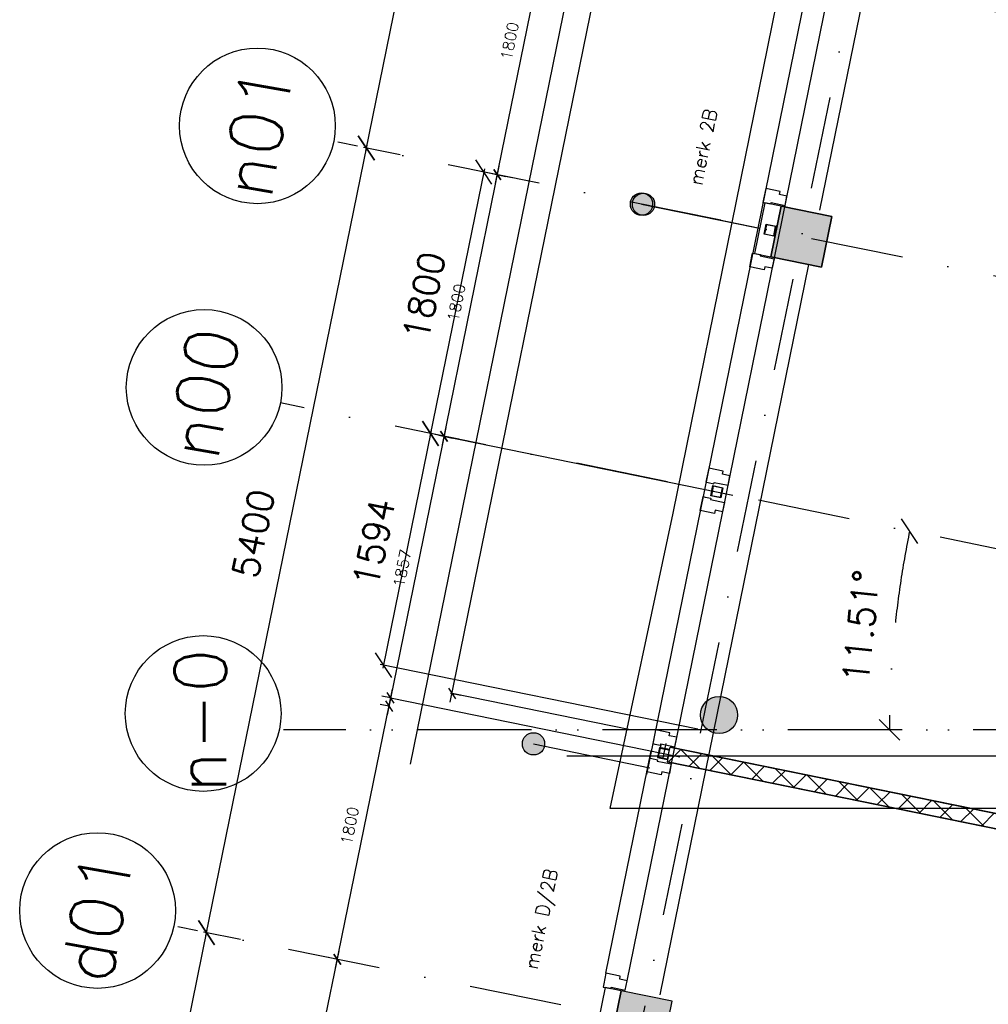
# Model space of a CAD drawing. Extents: x -171140 to 151546, y -8083 to 162438.
# Tile 4 of 96: x 5471 to 12002, y 8209 to 14849. Entities that reach past the tile are written whole.
import ezdxf

# ---------------------------------------------------------------- set-up
doc = ezdxf.new("R2010")
doc.units = 0
doc.header["$LTSCALE"] = 50
doc.header["$MEASUREMENT"] = 0
doc.header["$PDMODE"] = 3
doc.header["$PDSIZE"] = 0.001
for name, pattern in [('DASHDOT', [25, 12.5, -6.25, 0, -6.25]), ('HIDDEN2', [0.1875, 0.125, -0.0625]), ('STRAM_0WT$0$DASHDOT', [25, 12.5, -6.25, 0, -6.25])]:
    doc.linetypes.add(name, pattern=pattern)
doc.layers.get('0').update_dxf_attribs({"linetype": 'CONTINUOUS'})
doc.layers.get('DEFPOINTS').update_dxf_attribs({"linetype": 'CONTINUOUS'})
for name, color, linetype in [('0POLYBUITENOM', 7, 'CONTINUOUS'), ('A--A22--_F123-', 9, 'CONTINUOUS'), ('A--A28--_F-2--', 7, 'CONTINUOUS'), ('A--A28--_F12--', 7, 'CONTINUOUS'), ('A--L$7A-_STRAMIEN', 1, 'DASHDOT'), ('A--L21--', 3, 'CONTINUOUS'), ('A--L21A3_BUITENWAND', 3, 'CONTINUOUS'), ('A--L22--', 7, 'CONTINUOUS'), ('A--L22--_F-2--', 7, 'CONTINUOUS'), ('A--L24AC1_TRAPPEN', 1, 'HIDDEN2'), ('A--L28--', 7, 'CONTINUOUS'), ('A--L28--_F-2--', 7, 'CONTINUOUS'), ('A--L28--_F12--', 7, 'CONTINUOUS'), ('A--L31--', 2, 'CONTINUOUS'), ('A--L31--_F123-', 7, 'CONTINUOUS'), ('A--M$1A-_F123-', 1, 'CONTINUOUS'), ('KOLOM350X350', 1, 'CONTINUOUS'), ('STRAM_0WT$0$A--L$7A-_STRAM', 1, 'STRAM_0WT$0$DASHDOT'), ('STRAM_0WT$0$A--L$7A1-_STRA', 1, 'CONTINUOUS'), ('STRAM_0WT$0$A--L$7A3-_STRA', 3, 'CONTINUOUS'), ('STRAM_0WT$0$A--M$1A-_F123-', 1, 'CONTINUOUS'), ('TEKSTKOZIJNMERK', 2, 'CONTINUOUS'), ('X--LR---_CP', 7, 'CONTINUOUS')]:
    doc.layers.add(name, color=color, linetype=linetype)
doc.styles.add('ALFA-0_25', font='ROMANS')
doc.styles.add('B-01', font='SIMPLEX.SHX', dxfattribs={"width": 0.8, "height": 4.5})
doc.styles.add('HIEMSTRA', font='romans.shx')
doc.styles.add('STRAM_0WT$0$HIEMSTRA', font='romans.shx')
doc.dimstyles.new('1OP2', dxfattribs={"dimscale": 30, "dimtxt": 2.5, "dimasz": 2, "dimexe": 2, "dimexo": 0, "dimgap": 2, "dimtad": 1, "dimdec": 0, "dimzin": 0, "dimtxsty": 'HIEMSTRA', "dimblk1": 'OBLIQUE', "dimblk2": 'OBLIQUE', "dimsah": 1, "dimcen": -3, "dimdle": 2, "dimclrd": 2, "dimclre": 2, "dimclrt": 3, "dimazin": 3, "dimtfac": 1, "dimtdec": 0, "dimtofl": 0, "dimtmove": 0, "dimatfit": 3, "dimtvp": 0.833333, "dimtolj": 1, "dimtzin": 0})
doc.dimstyles.new('STANDARD$0', dxfattribs={"dimscale": 50, "dimtxt": 2.5, "dimasz": 2, "dimexe": 2, "dimexo": 0, "dimgap": 2, "dimtad": 1, "dimdec": 0, "dimzin": 0, "dimtxsty": 'ALFA-0_25', "dimblk1": 'OBLIQUE', "dimblk2": 'OBLIQUE', "dimsah": 1, "dimcen": -3, "dimdle": 2, "dimclrd": 1, "dimclre": 1, "dimclrt": 2, "dimazin": 3, "dimtfac": 0.666667, "dimtofl": 0, "dimtmove": 0, "dimatfit": 3, "dimtvp": 0.833333, "dimtolj": 1, "dimtzin": 0})
doc.dimstyles.new('STRAM_0WT$0$STANDARD', dxfattribs={"dimscale": 70, "dimtxt": 2.5, "dimasz": 2, "dimexe": 0.3, "dimexo": 0.3, "dimgap": 2, "dimtad": 1, "dimdec": 0, "dimzin": 0, "dimtxsty": 'STRAM_0WT$0$HIEMSTRA', "dimblk1": 'STRAM_0WT$0$_OBLIQUE', "dimblk2": 'STRAM_0WT$0$_OBLIQUE', "dimsah": 1, "dimcen": -0.09, "dimdle": 0.3, "dimclrd": 1, "dimclre": 1, "dimclrt": 4, "dimazin": 3, "dimtfac": 1, "dimtdec": 4, "dimtix": 1, "dimtofl": 0, "dimtmove": 0, "dimatfit": 3, "dimtvp": 625, "dimtolj": 1, "dimtzin": 0})

# ---------------------------------------------------------------- blocks, each defined once
blk = doc.blocks.new('STRAM_0WT$0$_OBLIQUE')
at = {"color": 0, "linetype": 'BYBLOCK'}
blk.add_line((-0.5, -0.5), (0.5, 0.5), dxfattribs=at)
blk = doc.blocks.new('*D1354')
at = {"layer": 'DEFPOINTS', "color": 0, "linetype": 'CONTINUOUS'}
for p in [(-66730.2, -12972.5), (-66481, -13023.3), (-67558.8, -18314.6)]:
    blk.add_point(p, dxfattribs=at)
at = {"layer": 'STRAM_0WT$0$A--M$1A-_F123-', "color": 1, "linetype": 'CONTINUOUS'}
for p, q in [((-67812.3, -18284.4), (-66726, -12951.9)), ((-66501.5, -13019.1), (-66750.8, -12968.3)), ((-67579.4, -18310.4), (-67828.6, -18259.7))]:
    blk.add_line(p, q, dxfattribs=at)
at = {"layer": 'STRAM_0WT$0$A--M$1A-_F123-', "color": 1, "linetype": 'CONTINUOUS', "xscale": 140, "yscale": 140, "zscale": 140}
for p, rotation in [((-66730.2, -12972.5), 78.48629033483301), ((-67808.1, -18263.9), 258.486290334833)]:
    blk.add_blockref('STRAM_0WT$0$_OBLIQUE', p, dxfattribs=dict(at, rotation=rotation))
at = {"layer": 'STRAM_0WT$0$A--M$1A-_F123-', "color": 4, "linetype": 'CONTINUOUS', "insert": (-67492.1, -15572.8), "char_height": 175, "attachment_point": 5, "rotation": 78.48629, "style": 'STRAM_0WT$0$HIEMSTRA'}
blk.add_mtext('\\A1;5400', dxfattribs=at)
blk = doc.blocks.new('*D1398')
at = {"layer": 'DEFPOINTS', "color": 0}
for p in [(-67484.8, -20166.7), (-64220.7, -21290.2), (-67911.7, -22186.9), (-51840.8, -22186.9), (-48628.6, -24007.7)]:
    blk.add_point(p, dxfattribs=at)
at = {"layer": 'STRAM_0WT$0$A--L$7A-_STRAM', "color": 1}
blk.add_arc((-57567, -22186.9), 6713.8, 168.48629, 180, dxfattribs=at)
at = {"layer": 'STRAM_0WT$0$A--L$7A-_STRAM', "color": 1, "xscale": 140, "yscale": 140, "zscale": 140}
for p, rotation in [((-64145.7, -20846.9), 78.48629033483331), ((-64280.8, -22186.9), 269.9999999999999)]:
    blk.add_blockref('STRAM_0WT$0$_OBLIQUE', p, dxfattribs=dict(at, rotation=rotation))
at = {"layer": 'STRAM_0WT$0$A--L$7A-_STRAM', "color": 4, "insert": (-64473.3, -21490.7), "char_height": 175, "attachment_point": 5, "rotation": 84.24315, "style": 'STRAM_0WT$0$HIEMSTRA'}
blk.add_mtext('\\A1;11.51°', dxfattribs=at)
blk = doc.blocks.new('*D1399')
at = {"layer": 'DEFPOINTS', "color": 0, "linetype": 'CONTINUOUS'}
for p in [(-66805.8, -18468), (-67375.7, -20188.9), (-67165.1, -20231.8)]:
    blk.add_point(p, dxfattribs=at)
at = {"layer": 'STRAM_0WT$0$A--M$1A-_F123-', "color": 1, "linetype": 'CONTINUOUS'}
for p, q in [((-67012.2, -18404.6), (-67379.9, -20209.5)), ((-66826.4, -18463.8), (-67037, -18420.9)), ((-67185.7, -20227.6), (-67396.2, -20184.7))]:
    blk.add_line(p, q, dxfattribs=at)
at = {"layer": 'STRAM_0WT$0$A--M$1A-_F123-', "color": 1, "linetype": 'CONTINUOUS', "xscale": 140, "yscale": 140, "zscale": 140}
for p, rotation in [((-67016.4, -18425.1), 78.48629033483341), ((-67375.7, -20188.9), 258.4862903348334)]:
    blk.add_blockref('STRAM_0WT$0$_OBLIQUE', p, dxfattribs=dict(at, rotation=rotation))
at = {"layer": 'STRAM_0WT$0$A--M$1A-_F123-', "color": 4, "linetype": 'CONTINUOUS', "insert": (-67418.9, -19261.6), "char_height": 175, "attachment_point": 5, "rotation": 78.48629, "style": 'STRAM_0WT$0$HIEMSTRA'}
blk.add_mtext('\\A1;1800', dxfattribs=at)
blk = doc.blocks.new('*D1483')
at = {"layer": 'DEFPOINTS', "color": 0, "linetype": 'CONTINUOUS'}
for p in [(-67808.1, -18263.9), (-67558.8, -18314.6), (-68636.7, -23606)]:
    blk.add_point(p, dxfattribs=at)
at = {"layer": 'STRAM_0WT$0$A--M$1A-_F123-', "color": 1, "linetype": 'CONTINUOUS'}
for p, q in [((-68890.1, -23575.8), (-67803.9, -18243.3)), ((-67579.4, -18310.4), (-67828.6, -18259.7)), ((-68657.2, -23601.8), (-68906.5, -23551))]:
    blk.add_line(p, q, dxfattribs=at)
at = {"layer": 'STRAM_0WT$0$A--M$1A-_F123-', "color": 1, "linetype": 'CONTINUOUS', "xscale": 140, "yscale": 140, "zscale": 140}
for p, rotation in [((-67808.1, -18263.9), 78.48629033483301), ((-68885.9, -23555.2), 258.486290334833)]:
    blk.add_blockref('STRAM_0WT$0$_OBLIQUE', p, dxfattribs=dict(at, rotation=rotation))
at = {"layer": 'STRAM_0WT$0$A--M$1A-_F123-', "color": 4, "linetype": 'CONTINUOUS', "insert": (-68569.9, -20864.1), "char_height": 175, "attachment_point": 5, "rotation": 78.48629, "style": 'STRAM_0WT$0$HIEMSTRA'}
blk.add_mtext('\\A1;5400', dxfattribs=at)
blk = doc.blocks.new('*D1484')
at = {"layer": 'DEFPOINTS', "color": 0, "linetype": 'CONTINUOUS'}
for p in [(-68885.9, -23555.2), (-68636.7, -23606), (-69714.5, -28897.3)]:
    blk.add_point(p, dxfattribs=at)
at = {"layer": 'STRAM_0WT$0$A--M$1A-_F123-', "color": 1, "linetype": 'CONTINUOUS'}
for p, q in [((-69968, -28867.1), (-68881.7, -23534.6)), ((-68657.2, -23601.8), (-68906.5, -23551)), ((-69735.1, -28893.1), (-69984.3, -28842.3))]:
    blk.add_line(p, q, dxfattribs=at)
at = {"layer": 'STRAM_0WT$0$A--M$1A-_F123-', "color": 1, "linetype": 'CONTINUOUS', "xscale": 140, "yscale": 140, "zscale": 140}
for p, rotation in [((-68885.9, -23555.2), 78.48629033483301), ((-69963.8, -28846.5), 258.486290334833)]:
    blk.add_blockref('STRAM_0WT$0$_OBLIQUE', p, dxfattribs=dict(at, rotation=rotation))
at = {"layer": 'STRAM_0WT$0$A--M$1A-_F123-', "color": 4, "linetype": 'CONTINUOUS', "insert": (-69647.8, -26155.5), "char_height": 175, "attachment_point": 5, "rotation": 78.48629, "style": 'STRAM_0WT$0$HIEMSTRA'}
blk.add_mtext('\\A1;5400', dxfattribs=at)
blk = doc.blocks.new('*D1485')
at = {"layer": 'DEFPOINTS', "color": 0}
for p in [(-67165.1, -20231.8), (-67693.8, -21750.8), (-65552.7, -22186.9)]:
    blk.add_point(p, dxfattribs=at)
at = {"layer": 'STRAM_0WT$0$A--M$1A-_F123-', "color": 1}
for p, q in [((-67371.5, -20168.3), (-67698, -21771.4)), ((-67185.7, -20227.6), (-67396.2, -20184.7)), ((-65573.3, -22182.8), (-67714.4, -21746.6))]:
    blk.add_line(p, q, dxfattribs=at)
at = {"layer": 'STRAM_0WT$0$A--M$1A-_F123-', "color": 1, "xscale": 140, "yscale": 140, "zscale": 140}
for p, rotation in [((-67375.7, -20188.9), 78.48629033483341), ((-67693.8, -21750.8), 258.4862903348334)]:
    blk.add_blockref('STRAM_0WT$0$_OBLIQUE', p, dxfattribs=dict(at, rotation=rotation))
at = {"layer": 'STRAM_0WT$0$A--M$1A-_F123-', "color": 4, "insert": (-67757.7, -20924.4), "char_height": 175, "attachment_point": 5, "rotation": 78.48629, "style": 'STRAM_0WT$0$HIEMSTRA'}
blk.add_mtext('\\A1;1594', dxfattribs=at)
blk = doc.blocks.new('Q020437-')
at = {"layer": 'A--A28--_F12--', "color": 8}
for points in [[(-175, -175), (-175, 175), (175, 175)], [(-175, -175), (175, 175), (175, -175)]]:
    blk.add_solid(points, dxfattribs=at)
at = {"layer": 'A--L28--_F12--', "color": 3, "linetype": 'CONTINUOUS'}
blk.add_lwpolyline([(-175, -175), (-175, 175), (175, 175), (175, -175)], close=True, dxfattribs=at)
at = {"layer": 'X--LR---_CP'}
for p in [(-175, 0), (-175, 0), (175, 0)]:
    blk.add_point(p, dxfattribs=at)
blk = doc.blocks.new('Q020476-')
at = {"layer": 'A--A28--_F12--', "color": 8}
for points in [[(-125, 0), (-47.8, 115.5), (0, 125)], [(-125, 0), (0, 125), (47.8, 115.5)], [(-125, 0), (-88.4, 88.4), (-47.8, 115.5)], [(-125, 0), (47.8, 115.5), (88.4, 88.4)], [(-125, 0), (-115.5, 47.8), (-88.4, 88.4)], [(-125, 0), (88.4, 88.4), (115.5, 47.8)], [(-125, 0), (115.5, 47.8), (125, 0)], [(-125, 0), (125, 0), (115.5, -47.8)], [(-125, 0), (115.5, -47.8), (88.4, -88.4)], [(-125, 0), (88.4, -88.4), (47.8, -115.5)], [(-125, 0), (47.8, -115.5), (0, -125)], [(-125, 0), (0, -125), (-47.8, -115.5)], [(-125, 0), (-47.8, -115.5), (-88.4, -88.4)], [(-125, 0), (-88.4, -88.4), (-115.5, -47.8)]]:
    blk.add_solid(points, dxfattribs=at)
at = {"layer": 'A--L28--_F12--', "color": 3, "linetype": 'CONTINUOUS'}
blk.add_lwpolyline([(-125, 0, -1), (125, 0, -1), (-125, 0)], format="xyb", close=True, dxfattribs=at)
at = {"layer": 'X--LR---_CP'}
for p in [(0, 125), (125, 0), (125, 0)]:
    blk.add_point(p, dxfattribs=at)
blk = doc.blocks.new('_OBLIQUE')
at = {"color": 0, "linetype": 'BYBLOCK'}
blk.add_line((-0.5, -0.5), (0.5, 0.5), dxfattribs=at)
blk = doc.blocks.new('*D426')
at = {"layer": 'A--M$1A-_F123-', "color": 1, "linetype": 'CONTINUOUS'}
for p, q in [((8702.8, 13862.1), (8319.6, 11980.8)), ((8655.8, 13810.5), (8749.6, 13791.4)), ((8296.5, 12046.7), (8390.3, 12027.6))]:
    blk.add_line(p, q, dxfattribs=at)
at = {"layer": 'DEFPOINTS', "color": 0, "linetype": 'CONTINUOUS'}
for p in [(8655.8, 13810.5), (8296.5, 12046.7), (8331.5, 12039.6)]:
    blk.add_point(p, dxfattribs=at)
at = {"layer": 'A--M$1A-_F123-', "color": 1, "linetype": 'CONTINUOUS', "xscale": 60, "yscale": 60, "zscale": 60}
for p, rotation in [((8690.8, 13803.4), 78.48629033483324), ((8331.5, 12039.6), 258.4862903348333)]:
    blk.add_blockref('_OBLIQUE', p, dxfattribs=dict(at, rotation=rotation))
at = {"layer": 'A--M$1A-_F123-', "color": 2, "linetype": 'CONTINUOUS', "insert": (8415.6, 12940.9), "char_height": 75, "attachment_point": 5, "rotation": 78.48629, "style": 'ALFA-0_25'}
blk.add_mtext('\\A1;1800', dxfattribs=at)
blk = doc.blocks.new('*D427')
at = {"layer": 'A--M$1A-_F123-', "color": 1, "linetype": 'CONTINUOUS'}
for p, q in [((8343.5, 12098.4), (7948.9, 10161)), ((8331.5, 12039.6), (8272.7, 12051.6)), ((7960.8, 10219.8), (7902, 10231.7))]:
    blk.add_line(p, q, dxfattribs=at)
at = {"layer": 'DEFPOINTS', "color": 0, "linetype": 'CONTINUOUS'}
for p in [(8331.5, 12039.6), (7960.8, 10219.8), (7960.8, 10219.8)]:
    blk.add_point(p, dxfattribs=at)
at = {"layer": 'A--M$1A-_F123-', "color": 1, "linetype": 'CONTINUOUS', "xscale": 60, "yscale": 60, "zscale": 60}
for p, rotation in [((8331.5, 12039.6), 78.48629033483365), ((7960.8, 10219.8), 258.4862903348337)]:
    blk.add_blockref('_OBLIQUE', p, dxfattribs=dict(at, rotation=rotation))
at = {"layer": 'A--M$1A-_F123-', "color": 2, "linetype": 'CONTINUOUS', "insert": (8050.6, 11149.1), "char_height": 75, "attachment_point": 5, "rotation": 78.48629, "style": 'ALFA-0_25'}
blk.add_mtext('\\A1;1857', dxfattribs=at)
blk = doc.blocks.new('*D428')
at = {"layer": 'A--M$1A-_F123-', "color": 1, "linetype": 'CONTINUOUS'}
for p, q in [((8678.8, 13744.6), (9062.1, 15625.9)), ((9015.1, 15574.3), (9108.9, 15555.2)), ((8655.8, 13810.5), (8749.6, 13791.4))]:
    blk.add_line(p, q, dxfattribs=at)
at = {"layer": 'DEFPOINTS', "color": 0, "linetype": 'CONTINUOUS'}
for p in [(9015.1, 15574.3), (9050.1, 15567.1), (8655.8, 13810.5)]:
    blk.add_point(p, dxfattribs=at)
at = {"layer": 'A--M$1A-_F123-', "color": 1, "linetype": 'CONTINUOUS', "xscale": 60, "yscale": 60, "zscale": 60}
for p, rotation in [((9050.1, 15567.1), 78.48629033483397), ((8690.8, 13803.4), 258.486290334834)]:
    blk.add_blockref('_OBLIQUE', p, dxfattribs=dict(at, rotation=rotation))
at = {"layer": 'A--M$1A-_F123-', "color": 2, "linetype": 'CONTINUOUS', "insert": (8774.9, 14704.7), "char_height": 75, "attachment_point": 5, "rotation": 78.48629, "style": 'ALFA-0_25'}
blk.add_mtext('\\A1;1800', dxfattribs=at)
blk = doc.blocks.new('*D434')
at = {"layer": 'A--M$1A-_F123-', "color": 1, "linetype": 'CONTINUOUS'}
for p, q in [((8374.5, 10246.3), (10879.2, 22542.4)), ((10856.9, 22485.7), (10926, 22471.6)), ((8376.1, 10307.2), (8445.2, 10293.1))]:
    blk.add_line(p, q, dxfattribs=at)
at = {"layer": 'DEFPOINTS', "color": 0, "linetype": 'CONTINUOUS'}
for p in [(10856.9, 22485.7), (10867.2, 22483.6), (8376.1, 10307.2)]:
    blk.add_point(p, dxfattribs=at)
at = {"layer": 'A--M$1A-_F123-', "color": 1, "linetype": 'CONTINUOUS', "xscale": 60, "yscale": 60, "zscale": 60}
for p, rotation in [((10867.2, 22483.6), 78.48629033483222), ((8386.4, 10305.1), 258.4862903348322)]:
    blk.add_blockref('_OBLIQUE', p, dxfattribs=dict(at, rotation=rotation))
at = {"layer": 'A--M$1A-_F123-', "color": 2, "linetype": 'CONTINUOUS', "insert": (9531.3, 16413.8), "char_height": 75, "attachment_point": 5, "rotation": 78.48629, "style": 'ALFA-0_25'}
blk.add_mtext('\\A1;12429', dxfattribs=at)
blk = doc.blocks.new('DILATATIEVOEG')
at = {"layer": 'A--L21A3_BUITENWAND', "linetype": 'CONTINUOUS'}
h = blk.add_hatch(color=256, dxfattribs=at)
edge = h.paths.add_edge_path()
edge.add_arc((-800, 0), 75, 0, 360)
blk.add_line((-800, 0), (0, 0), dxfattribs=at)
blk.add_circle((-800, 0), 75, dxfattribs=at)
at = {"layer": 'X--LR---_CP', "linetype": 'CONTINUOUS'}
blk.add_point((0, 0), dxfattribs=at)
blk = doc.blocks.new('*D570')
at = {"layer": 'A--M$1A-_F123-', "color": 2, "linetype": 'CONTINUOUS'}
for p, q in [((7241.7, 6689.4), (7624.9, 8570.8)), ((7613, 8512), (7554.2, 8524)), ((7253.7, 6748.2), (7194.9, 6760.2))]:
    blk.add_line(p, q, dxfattribs=at)
at = {"layer": 'DEFPOINTS', "color": 0, "linetype": 'CONTINUOUS'}
for p in [(7613, 8512), (7613, 8512), (7253.7, 6748.2)]:
    blk.add_point(p, dxfattribs=at)
at = {"layer": 'A--M$1A-_F123-', "color": 2, "linetype": 'CONTINUOUS', "xscale": 60, "yscale": 60, "zscale": 60}
for p, rotation in [((7613, 8512), 78.48629033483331), ((7253.7, 6748.2), 258.4862903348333)]:
    blk.add_blockref('_OBLIQUE', p, dxfattribs=dict(at, rotation=rotation))
at = {"layer": 'A--M$1A-_F123-', "color": 3, "linetype": 'CONTINUOUS', "insert": (7337.8, 7649.6), "char_height": 75, "attachment_point": 5, "rotation": 78.48629, "style": 'HIEMSTRA'}
blk.add_mtext('\\A1;1800', dxfattribs=at)
blk = doc.blocks.new('*D573')
at = {"layer": 'A--M$1A-_F123-', "color": 2, "linetype": 'CONTINUOUS'}
for p, q in [((7601, 8453.2), (7984.2, 10334.6)), ((7972.2, 10275.8), (7913.5, 10287.8)), ((7613, 8512), (7554.2, 8524))]:
    blk.add_line(p, q, dxfattribs=at)
at = {"layer": 'DEFPOINTS', "color": 0, "linetype": 'CONTINUOUS'}
for p in [(7972.2, 10275.8), (7972.2, 10275.8), (7613, 8512)]:
    blk.add_point(p, dxfattribs=at)
at = {"layer": 'A--M$1A-_F123-', "color": 2, "linetype": 'CONTINUOUS', "xscale": 60, "yscale": 60, "zscale": 60}
for p, rotation in [((7972.2, 10275.8), 78.48629033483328), ((7613, 8512), 258.4862903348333)]:
    blk.add_blockref('_OBLIQUE', p, dxfattribs=dict(at, rotation=rotation))
at = {"layer": 'A--M$1A-_F123-', "color": 3, "linetype": 'CONTINUOUS', "insert": (7697.1, 9413.4), "char_height": 75, "attachment_point": 5, "rotation": 78.48629, "style": 'HIEMSTRA'}
blk.add_mtext('\\A1;1800', dxfattribs=at)
blk = doc.blocks.new('KOLOM350X350')
at = {"layer": 'KOLOM350X350', "linetype": 'CONTINUOUS'}
blk.add_hatch(color=53, dxfattribs=at).paths.add_polyline_path([(0, 0), (350, 0), (350, 350), (0, 350)])
blk.add_lwpolyline([(0, 0), (350, 0), (350, 350), (0, 350)], close=True, dxfattribs=at)
blk = doc.blocks.new('*U889')
at = {"layer": 'A--A22--_F123-', "linetype": 'CONTINUOUS'}
h = blk.add_hatch(dxfattribs=at)
h.set_pattern_fill('ALFAKRS', color=256, scale=120, style=0)
h.set_pattern_definition([(45, (-10924.57, -15185.3), (-84.8528, 84.8528), []), (135, (-10924.57, -15185.3), (-84.8528, -84.8528), [])])
h.paths.add_polyline_path([(0, 0), (10, 49), (6065.7, -1184.6), (6104.7, -1243.5), (6045.7, -1282.5), (-10, -49)])
at = {"layer": 'A--L22--_F-2--', "color": 2, "linetype": 'CONTINUOUS'}
for points in [[(0, 0), (-10, -49), (6045.7, -1282.5), (6045.7, -1282.5)], [(0, 0), (10, 49), (6065.7, -1184.6), (6065.7, -1184.6)]]:
    blk.add_lwpolyline(points, dxfattribs=at)
blk = doc.blocks.new('*U1338')
at = {"layer": 'A--A22--_F123-', "linetype": 'CONTINUOUS'}
for p, q in [((-3.6, -50.3), (81.2, 34.5)), ((209.3, -93.7), (81.2, 34.5)), ((137.4, -79), (222.2, 5.8)), ((-3.8, -50.3), (-9.1, -44.9)), ((278.4, -107.7), (363.2, -22.9)), ((422.5, -137.1), (294.3, -8.9)), ((419.4, -136.5), (504.1, -51.7)), ((635.6, -180.5), (507.4, -52.3)), ((560.3, -165.2), (645.1, -80.4)), ((701.3, -193.9), (786.1, -109.1)), ((848.7, -223.9), (720.5, -95.7)), ((842.3, -222.6), (927.1, -137.8)), ((1061.8, -267.3), (933.7, -139.2)), ((983.3, -251.3), (1068.1, -166.5)), ((1124.3, -280), (1209.1, -195.3)), ((1274.9, -310.7), (1146.8, -182.6)), ((1265.3, -308.8), (1350.1, -224)), ((1488.1, -354.1), (1359.9, -226)), ((1406.3, -337.5), (1491, -252.7)), ((1547.3, -366.2), (1632, -281.4)), ((1701.2, -397.6), (1573, -269.4)), ((1688.2, -394.9), (1773, -310.1)), ((1914.3, -441), (1786.1, -312.8)), ((1829.2, -423.6), (1914, -338.9)), ((1970.2, -452.4), (2055, -367.6)), ((2127.4, -484.4), (1999.3, -356.2)), ((2111.2, -481.1), (2196, -396.3)), ((2340.5, -527.8), (2212.4, -399.6)), ((2252.2, -509.8), (2337, -425)), ((2393.2, -538.5), (2478, -453.7)), ((2553.6, -571.2), (2425.5, -443)), ((2534.2, -567.2), (2618.9, -482.5)), ((2766.8, -614.6), (2638.6, -486.5)), ((2675.1, -596), (2759.9, -511.2)), ((2979.9, -658), (2851.7, -529.9)), ((2816.1, -624.7), (2900.9, -539.9)), ((2957.1, -653.4), (3041.9, -568.6)), ((3193, -701.4), (3064.8, -573.3)), ((3098.1, -682.1), (3182.9, -597.3)), ((3239.1, -710.8), (3323.9, -626.1)), ((3406.1, -744.9), (3278, -616.7)), ((3380.1, -739.6), (3464.9, -654.8)), ((3619.2, -788.3), (3491.1, -660.1)), ((3521.1, -768.3), (3605.8, -683.5)), ((3662, -797), (3746.8, -712.2)), ((3832.4, -831.7), (3704.2, -703.5)), ((3803, -825.7), (3887.8, -740.9)), ((4045.5, -875.1), (3917.3, -746.9)), ((3944, -854.4), (4028.8, -769.6)), ((4258.6, -918.5), (4130.4, -790.3)), ((4085, -883.1), (4169.8, -798.4)), ((4226, -911.9), (4310.8, -827.1)), ((4471.7, -961.9), (4343.6, -833.8)), ((4367, -940.6), (4451.8, -855.8)), ((4508, -969.3), (4592.8, -884.5)), ((4684.8, -1005.3), (4556.7, -877.2)), ((4649, -998), (4733.7, -913.2)), ((4897.9, -1048.7), (4769.8, -920.6)), ((4789.9, -1026.7), (4874.7, -942)), ((4930.9, -1055.5), (5015.7, -970.7)), ((5111.1, -1092.2), (4982.9, -964)), ((5071.9, -1084.2), (5156.7, -999.4)), ((5324.2, -1135.6), (5196, -1007.4)), ((5212.9, -1112.9), (5297.7, -1028.1)), ((5353.9, -1141.6), (5438.7, -1056.8)), ((5537.3, -1179), (5409.1, -1050.8)), ((5494.9, -1170.3), (5579.7, -1085.6)), ((5750.4, -1222.4), (5622.3, -1094.2)), ((5635.9, -1199.1), (5720.6, -1114.3)), ((5776.8, -1227.8), (5861.6, -1143)), ((5963.5, -1265.8), (5835.4, -1137.6)), ((5917.8, -1256.5), (6002.6, -1171.7)), ((6092.4, -1225), (6048.5, -1181.1)), ((6092.3, -1251.7), (6103, -1241))]:
    blk.add_line(p, q, dxfattribs=at)
blk = doc.blocks.new('*U888')
at = {"layer": 'A--L22--_F-2--', "color": 2, "linetype": 'CONTINUOUS'}
for points in [[(0, 0), (-10, -49), (6045.7, -1282.5), (6045.7, -1282.5)], [(0, 0), (10, 49), (6065.7, -1184.6), (6065.7, -1184.6)]]:
    blk.add_lwpolyline(points, dxfattribs=at)
blk.add_blockref('*U1338', (0, 0))
blk = doc.blocks.new('STRAM_0WT')
at = {"layer": 'STRAM_0WT$0$A--L$7A-_STRAM'}
for p, q in [((-46967.857, 69048.716), (-68542.883, -36866.195)), ((-48269.28, -22243.942), (-68001.343, -18224.491)), ((-48628.564, -24007.72), (-68387.817, -19982.731)), ((-51840.773, -22186.947), (-68367.287, -22186.947)), ((-49347.133, -27535.277), (-69079.196, -23515.826))]:
    blk.add_line(p, q, dxfattribs=at)
at = {"layer": 'STRAM_0WT$0$A--L$7A1-_STRA'}
for centre in [(-68542.968, -18114.161), (-68902.252, -19877.939), (-68908.913, -22076.617), (-69620.821, -23405.497)]:
    blk.add_circle(centre, 525, dxfattribs=at)
at = {"layer": 'STRAM_0WT$0$A--L$7A3-_STRA', "style": 'STRAM_0WT$0$HIEMSTRA'}
for s, rotation, p in [('n01', 80, (-68452.733, -18619.788)), ('n00', 80, (-68812.017, -20383.567)), ('n-0', 90, (-68752.793, -22613.54)), ('d01', 80, (-69530.586, -23911.124))]:
    blk.add_text(s, height=350, rotation=rotation, dxfattribs=at).set_placement(p)
at = {"layer": 'STRAM_0WT$0$A--L$7A-_STRAM'}
dim = blk.add_angular_dim_2l(base=(-64220.664, -21290.197), line1=((-51840.773, -22186.947), (-67911.706, -22186.947)), line2=((-48628.564, -24007.72), (-67484.772, -20166.682)), dimstyle='STRAM_0WT$0$STANDARD', override={"dimdec": 2, "dimadec": 2}, dxfattribs=at)
dim.commit()
dim.dimension.update_dxf_attribs({"geometry": '*D1398', "text_midpoint": (-64473.314, -21490.683)})
at = {"layer": 'STRAM_0WT$0$A--M$1A-_F123-', "linetype": 'CONTINUOUS'}
for p1, p2, distance, picture, middle in [((-67558.806, -18314.636), (-66480.953, -13023.3), 254.373, '*D1354', (-67492.056, -15572.785)), ((-68636.659, -23605.972), (-67558.806, -18314.636), 254.373, '*D1483', (-68569.909, -20864.121)), ((-66805.84, -18468.017), (-67165.124, -20231.795), -214.862, '*D1399', (-67418.942, -19261.609)), ((-69714.512, -28897.307), (-68636.659, -23605.972), 254.373, '*D1484', (-69647.762, -26155.457))]:
    dim = blk.add_aligned_dim(p1=p1, p2=p2, distance=distance, dimstyle='STRAM_0WT$0$STANDARD', dxfattribs=at)
    dim.commit()
    dim.dimension.update_dxf_attribs({"geometry": picture, "text_midpoint": middle})
at = {"layer": 'STRAM_0WT$0$A--M$1A-_F123-'}
dim = blk.add_linear_dim(base=(-67693.822, -21750.797), p1=(-67165.124, -20231.795), p2=(-65552.698, -22186.947), angle=78.4862903, dimstyle='STRAM_0WT$0$STANDARD', dxfattribs=at)
dim.commit()
dim.dimension.update_dxf_attribs({"geometry": '*D1485', "text_midpoint": (-67757.664, -20924.443)})

msp = doc.modelspace()

# ---------------------------------------------------------------- hatches: boundary and pattern name
at = {"layer": 'A--L21A3_BUITENWAND', "linetype": 'CONTINUOUS'}
h = msp.add_hatch(color=256, dxfattribs=at)
edge = h.paths.add_edge_path()
edge.add_arc((9663.8, 13605.1), 75, 0, 360)
h = msp.add_hatch(color=256, dxfattribs=at)
edge = h.paths.add_edge_path()
edge.add_arc((9676.9, 13604.2), 75, 0, 360)
h = msp.add_hatch(color=256, dxfattribs=at)
edge = h.paths.add_edge_path()
edge.add_arc((9676.9, 13604.2), 75, 0, 360)
h = msp.add_hatch(color=256, dxfattribs=at)
edge = h.paths.add_edge_path()
edge.add_arc((8935.7, 9965.3), 75, 0, 360)
h = msp.add_hatch(color=256, dxfattribs=at)
edge = h.paths.add_edge_path()
edge.add_arc((8935.7, 9965.3), 75, 0, 360)

# ---------------------------------------------------------------- linework, layer by layer
at = {"color": 4, "linetype": 'CONTINUOUS', "ltscale": 2}
msp.add_line((9159.6, 9884.9), (21430.7, 9884.9), dxfattribs=at)
at = {"layer": '0POLYBUITENOM', "elevation": 1}
msp.add_lwpolyline([(23023.7, 16190.3), (21626.5, 9331.4), (21612.2, 9529.9), (9452.5, 9529.9), (9877.1, 11520.8), (17178, 47487.1)], dxfattribs=at)
at = {"layer": 'A--A28--_F-2--', "color": 3}
for points in [[(10506.6, 13466.2), (10503.8, 13470.5), (10489.9, 13401.9)], [(10489.9, 13401.9), (10494.1, 13404.7), (10506.6, 13466.2)], [(10506.6, 13466.2), (10572.4, 13456.5), (10503.8, 13470.5)], [(10506.6, 13466.2), (10568.2, 13453.7), (10572.4, 13456.5)], [(10558.4, 13387.9), (10568.2, 13453.7), (10555.6, 13392.1)], [(10558.4, 13387.9), (10572.4, 13456.5), (10568.2, 13453.7)], [(10489.9, 13401.9), (10558.4, 13387.9), (10494.1, 13404.7)], [(10558.4, 13387.9), (10555.6, 13392.1), (10494.1, 13404.7)], [(10147.4, 11702.4), (10144.5, 11706.7), (10130.6, 11638.1)], [(10130.6, 11638.1), (10134.8, 11640.9), (10147.4, 11702.4)], [(10147.4, 11702.4), (10213.1, 11692.7), (10144.5, 11706.7)], [(10147.4, 11702.4), (10208.9, 11689.9), (10213.1, 11692.7)], [(10199.2, 11624.1), (10208.9, 11689.9), (10196.4, 11628.4)], [(10199.2, 11624.1), (10213.1, 11692.7), (10208.9, 11689.9)], [(10130.6, 11638.1), (10199.2, 11624.1), (10134.8, 11640.9)], [(10199.2, 11624.1), (10196.4, 11628.4), (10134.8, 11640.9)], [(9775.2, 9875.8), (9771, 9873), (9784.9, 9941.6)], [(9784.9, 9941.6), (9787.8, 9937.3), (9775.2, 9875.8)], [(9784.9, 9941.6), (9853.5, 9927.6), (9787.8, 9937.3)], [(9853.5, 9927.6), (9849.3, 9924.8), (9787.8, 9937.3)], [(9853.5, 9927.6), (9836.8, 9863.2), (9849.3, 9924.8)], [(9853.5, 9927.6), (9839.6, 9859), (9836.8, 9863.2)], [(9775.2, 9875.8), (9839.6, 9859), (9771, 9873)], [(9775.2, 9875.8), (9836.8, 9863.2), (9839.6, 9859)]]:
    msp.add_solid(points, dxfattribs=at)
at = {"layer": 'A--A28--_F12--', "color": 8}
for points in [[(10948.1, 13522.1), (10535.3, 13249), (10605.2, 13592)], [(10948.1, 13522.1), (10535.3, 13249), (10605.2, 13592)], [(10948.1, 13522.1), (10535.3, 13249), (10605.2, 13592)], [(10948.1, 13522.1), (10535.3, 13249), (10605.2, 13592)], [(10948.1, 13522.1), (10878.3, 13179.2), (10535.3, 13249)], [(10948.1, 13522.1), (10878.3, 13179.2), (10535.3, 13249)], [(10948.1, 13522.1), (10878.3, 13179.2), (10535.3, 13249)], [(10061.7, 10159.9), (10138.9, 10275.4), (10186.7, 10284.9)], [(10061.7, 10159.9), (10186.7, 10284.9), (10234.5, 10275.4)], [(10061.7, 10159.9), (10138.9, 10275.4), (10186.7, 10284.9)], [(10061.7, 10159.9), (10186.7, 10284.9), (10234.5, 10275.4)], [(10061.7, 10159.9), (10138.9, 10275.4), (10186.7, 10284.9)], [(10061.7, 10159.9), (10186.7, 10284.9), (10234.5, 10275.4)], [(10061.7, 10159.9), (10098.3, 10248.3), (10138.9, 10275.4)], [(10061.7, 10159.9), (10234.5, 10275.4), (10275.1, 10248.3)], [(10061.7, 10159.9), (10098.3, 10248.3), (10138.9, 10275.4)], [(10061.7, 10159.9), (10234.5, 10275.4), (10275.1, 10248.3)], [(10061.7, 10159.9), (10098.3, 10248.3), (10138.9, 10275.4)], [(10061.7, 10159.9), (10234.5, 10275.4), (10275.1, 10248.3)], [(10061.7, 10159.9), (10071.2, 10207.7), (10098.3, 10248.3)], [(10061.7, 10159.9), (10275.1, 10248.3), (10302.2, 10207.7)], [(10061.7, 10159.9), (10071.2, 10207.7), (10098.3, 10248.3)], [(10061.7, 10159.9), (10275.1, 10248.3), (10302.2, 10207.7)], [(10061.7, 10159.9), (10071.2, 10207.7), (10098.3, 10248.3)], [(10061.7, 10159.9), (10275.1, 10248.3), (10302.2, 10207.7)], [(10061.7, 10159.9), (10302.2, 10207.7), (10311.7, 10159.9)], [(10061.7, 10159.9), (10302.2, 10207.7), (10311.7, 10159.9)], [(10061.7, 10159.9), (10302.2, 10207.7), (10311.7, 10159.9)], [(10061.7, 10159.9), (10302.2, 10207.7), (10311.7, 10159.9)], [(10061.7, 10159.9), (10311.7, 10159.9), (10302.2, 10112.1)], [(10061.7, 10159.9), (10302.2, 10112.1), (10275.1, 10071.5)], [(10061.7, 10159.9), (10275.1, 10071.5), (10234.5, 10044.4)], [(10061.7, 10159.9), (10234.5, 10044.4), (10186.7, 10034.9)], [(10061.7, 10159.9), (10186.7, 10034.9), (10138.9, 10044.4)], [(10061.7, 10159.9), (10138.9, 10044.4), (10098.3, 10071.5)], [(10061.7, 10159.9), (10098.3, 10071.5), (10071.2, 10112.1)], [(10061.7, 10159.9), (10311.7, 10159.9), (10302.2, 10112.1)], [(10061.7, 10159.9), (10302.2, 10112.1), (10275.1, 10071.5)], [(10061.7, 10159.9), (10275.1, 10071.5), (10234.5, 10044.4)], [(10061.7, 10159.9), (10234.5, 10044.4), (10186.7, 10034.9)], [(10061.7, 10159.9), (10186.7, 10034.9), (10138.9, 10044.4)], [(10061.7, 10159.9), (10138.9, 10044.4), (10098.3, 10071.5)], [(10061.7, 10159.9), (10098.3, 10071.5), (10071.2, 10112.1)], [(10061.7, 10159.9), (10311.7, 10159.9), (10302.2, 10112.1)], [(10061.7, 10159.9), (10302.2, 10112.1), (10275.1, 10071.5)], [(10061.7, 10159.9), (10275.1, 10071.5), (10234.5, 10044.4)], [(10061.7, 10159.9), (10234.5, 10044.4), (10186.7, 10034.9)], [(10061.7, 10159.9), (10186.7, 10034.9), (10138.9, 10044.4)], [(10061.7, 10159.9), (10138.9, 10044.4), (10098.3, 10071.5)], [(10061.7, 10159.9), (10098.3, 10071.5), (10071.2, 10112.1)], [(10061.7, 10159.9), (10311.7, 10159.9), (10302.2, 10112.1)]]:
    msp.add_solid(points, dxfattribs=at)
at = {"layer": 'A--L$7A-_STRAMIEN'}
for p, q in [((27347.7, 10002.9), (7615.6, 14022.4)), ((28922.5, 10059.9), (7249.7, 10059.9))]:
    msp.add_line(p, q, dxfattribs=at)
at = {"layer": 'A--L21--', "linetype": 'CONTINUOUS'}
for p, q in [((9827, 9968.9), (9807, 9870.9)), ((9794.2, 9958.3), (9781, 9893.6))]:
    msp.add_line(p, q, dxfattribs=at)
at = {"layer": 'A--L21--'}
for points in [[(11174.3, 15083.4), (10864.9, 13564.6)], [(10790.1, 13197.1), (9787.1, 8273.3)]]:
    msp.add_lwpolyline(points, dxfattribs=at)
at = {"layer": 'A--L21--', "color": 4, "linetype": 'CONTINUOUS', "elevation": 1}
for points in [[(10495.4, 13614.3), (10425.8, 13272.6), (10535.6, 13250.2), (10605.2, 13592)], [(9417.6, 8323), (9348, 7981.3), (9457.7, 7958.9), (9527.3, 8300.6)]]:
    msp.add_lwpolyline(points, close=True, dxfattribs=at)
at = {"layer": 'A--L21A3_BUITENWAND', "linetype": 'CONTINUOUS'}
for p, q in [((9663.8, 13605.1), (10447.7, 13445.5)), ((9676.9, 13604.2, 1), (10460.6, 13443.5, 1)), ((9676.9, 13604.2, 1), (10460.6, 13443.5, 1)), ((8935.7, 9965.3), (9719.4, 9804.6)), ((8935.7, 9965.3), (9719.4, 9804.6))]:
    msp.add_line(p, q, dxfattribs=at)
for centre in [(9663.8, 13605.1), (9676.9, 13604.2, 1), (9676.9, 13604.2, 1), (8935.7, 9965.3), (8935.7, 9965.3)]:
    msp.add_circle(centre, 75, dxfattribs=at)
at = {"layer": 'A--L22--_F-2--', "color": 2, "linetype": 'CONTINUOUS'}
for p, q in [((15912.3, 8708.7), (9856.5, 9942.3)), ((15892.3, 8610.7), (9836.6, 9844.3))]:
    msp.add_line(p, q, dxfattribs=at).dxf.unprotected_set("ltscale", 0)
at = {"layer": 'A--L28--_F-2--', "color": 3, "linetype": 'CONTINUOUS'}
for points in [[(10572.4, 13456.5), (10568.2, 13453.7), (10506.6, 13466.2), (10494.1, 13404.7), (10555.6, 13392.1), (10568.2, 13453.7), (10572.4, 13456.5), (10558.4, 13387.9), (10489.9, 13401.9), (10503.8, 13470.5)], [(10213.1, 11692.7), (10208.9, 11689.9), (10147.4, 11702.4), (10134.8, 11640.9), (10196.4, 11628.4), (10208.9, 11689.9), (10213.1, 11692.7), (10199.2, 11624.1), (10130.6, 11638.1), (10144.5, 11706.7)], [(9839.6, 9859), (9836.8, 9863.2), (9775.2, 9875.8), (9787.8, 9937.3), (9849.3, 9924.8), (9836.8, 9863.2), (9839.6, 9859), (9853.5, 9927.6), (9784.9, 9941.6), (9771, 9873)]]:
    msp.add_lwpolyline(points, close=True, dxfattribs=at)
at = {"layer": 'A--L28--_F12--', "color": 3, "linetype": 'CONTINUOUS'}
msp.add_lwpolyline([(10948.1, 13522.1), (10878.3, 13179.2), (10535.3, 13249), (10605.2, 13592)], close=True, dxfattribs=at)
msp.add_lwpolyline([(10948.1, 13522.1), (10878.3, 13179.2), (10535.3, 13249), (10605.2, 13592)], close=True, dxfattribs=at)
msp.add_lwpolyline([(10948.1, 13522.1), (10878.3, 13179.2), (10535.3, 13249), (10605.2, 13592)], close=True, dxfattribs=at)
msp.add_lwpolyline([(10948.1, 13522.1), (10878.3, 13179.2), (10535.3, 13249), (10605.2, 13592)], close=True, dxfattribs=at)
msp.add_lwpolyline([(10061.7, 10159.9, -1), (10311.7, 10159.9, -1), (10061.7, 10159.9)], format="xyb", close=True, dxfattribs=at)
msp.add_lwpolyline([(10061.7, 10159.9, -1), (10311.7, 10159.9, -1), (10061.7, 10159.9)], format="xyb", close=True, dxfattribs=at)
msp.add_lwpolyline([(10061.7, 10159.9, -1), (10311.7, 10159.9, -1), (10061.7, 10159.9)], format="xyb", close=True, dxfattribs=at)
at = {"layer": 'A--L31--', "color": 2, "linetype": 'CONTINUOUS'}
for points in [[(10631.5, 13595.8), (10644.4, 13659.5), (10594.5, 13669.7), (10598.7, 13690.2), (10501.7, 13710), (10487.1, 13638.5), (10482.7, 13616.9), (10497.4, 13613.9), (10535.6, 13606.2), (10537.4, 13615)], [(10558.2, 13236.4), (10545.3, 13172.8), (10495.3, 13183), (10491.1, 13162.4), (10394.1, 13182.2), (10408.7, 13253.7), (10413.1, 13275.2), (10427.8, 13272.2), (10466, 13264.4), (10464.2, 13255.6)], [(10247.2, 11709.6), (10260.2, 11773.3), (10210.2, 11783.4), (10214.4, 11804), (10117.4, 11823.8), (10102.9, 11752.2), (10098.5, 11730.7), (10113.2, 11727.7), (10151.4, 11719.9), (10153.2, 11728.7)], [(10223.7, 11593.9), (10210.7, 11530.2), (10160.7, 11540.4), (10156.5, 11519.8), (10059.5, 11539.6), (10074.1, 11611.1), (10078.5, 11632.7), (10093.2, 11629.7), (10131.4, 11621.9), (10129.6, 11613.1)], [(9887.9, 9945.8), (9900.9, 10009.5), (9850.9, 10019.7), (9855.1, 10040.3), (9758.1, 10060), (9743.5, 9988.5), (9739.1, 9966.9), (9753.8, 9963.9), (9792, 9956.2), (9793.8, 9965)], [(9864.4, 9830.1), (9851.4, 9766.5), (9801.4, 9776.6), (9797.2, 9756.1), (9700.2, 9775.8), (9714.8, 9847.4), (9719.2, 9868.9), (9733.9, 9865.9), (9772.1, 9858.1), (9770.3, 9849.3)], [(9553.6, 8304.5), (9566.6, 8368.2), (9516.6, 8378.3), (9520.8, 8398.9), (9423.8, 8418.7), (9409.2, 8347.1), (9404.8, 8325.6), (9419.5, 8322.6), (9457.8, 8314.8), (9459.6, 8323.6)]]:
    msp.add_lwpolyline(points, close=True, dxfattribs=at)
at = {"layer": 'A--L31--_F123-', "color": 1, "linetype": 'CONTINUOUS'}
for p, q in [((10694.7, 22548.3), (8103.7, 9828.4)), ((11471.9, 18473.5), (9697, 9759.9)), ((11471.9, 18473.5), (9697, 9759.9)), ((9880.6, 9909.9), (11623.1, 18464.1)), ((9880.6, 9909.9), (11623.1, 18464.1)), ((10338.6, 13467.7), (10456.2, 13443.7)), ((9423.8, 8418.7), (9729.2, 9917.9)), ((9566.6, 8368.2), (9888.5, 9942.9))]:
    msp.add_line(p, q, dxfattribs=at)
at = {"layer": 'A--M$1A-_F123-', "linetype": 'CONTINUOUS'}
for p, q in [((8331.5, 12039.6), (10280.5, 11642.6)), ((8331.5, 12039.6), (10280.5, 11642.6)), ((9590.2, 10059.9), (8386.4, 10305.1)), ((7972.2, 10275.8), (9921.2, 9878.8))]:
    msp.add_line(p, q, dxfattribs=at)
at = {"layer": 'X--LR---_CP', "linetype": 'CONTINUOUS'}
for p in [(10529.4, 13632.5), (10531.8, 13632.5), (10447.7, 13445.5), (10460.6, 13443.5, 1), (10460.6, 13443.5, 1), (9505.9, 9848.9)]:
    msp.add_point(p, dxfattribs=at)
at = {"layer": 'X--LR---_CP'}
for p in [(10825.7, 13547.1), (10570.3, 13420.5), (10570.3, 13420.5), (10913.2, 13350.6), (10913.2, 13350.6), (10913.2, 13350.6), (10913.2, 13350.6), (10755.8, 13204.1), (10755.8, 13204.1), (10186.7, 10284.9), (10186.7, 10284.9), (10186.7, 10284.9), (10311.7, 10159.9), (10311.7, 10159.9), (10311.7, 10159.9), (10311.7, 10159.9), (10311.7, 10159.9), (10311.7, 10159.9)]:
    msp.add_point(p, dxfattribs=at)
at = {"layer": 'X--LR---_CP', "color": 4, "linetype": 'CONTINUOUS'}
for p in [(10531.2, 13429.2), (10538.1, 13463.5), (10524.2, 13394.9), (10178.8, 11699.7), (10164.9, 11631.1), (10171.9, 11665.4), (9812.3, 9900.3), (9819.2, 9934.6), (9805.3, 9866)]:
    msp.add_point(p, dxfattribs=at)

# ---------------------------------------------------------------- block references
at = {"layer": 'A--L21--', "linetype": 'CONTINUOUS', "rotation": 348.4137178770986}
msp.add_blockref('DILATATIEVOEG', (10460.6, 13443.5, 1), dxfattribs=at)
at = {"layer": 'A--L22--', "linetype": 'CONTINUOUS'}
for name, p in [('*U889', (10924.6, 15185.3)), ('*U888', (9846.6, 9893.3))]:
    msp.add_blockref(name, p, dxfattribs=at)
at = {"layer": 'A--L24AC1_TRAPPEN'}
msp.add_blockref('STRAM_0WT', (75617, 32246.9), dxfattribs=at)
at = {"layer": 'A--L28--', "linetype": 'CONTINUOUS'}
for rotation in [168.4862903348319, 168.486290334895]:
    msp.add_blockref('Q020437-', (10741.7, 13385.6), dxfattribs=dict(at, rotation=rotation))
msp.add_blockref('Q020476-', (10186.7, 10159.9), dxfattribs=at)
msp.add_blockref('Q020476-', (10186.7, 10159.9), dxfattribs=at)
at = {"layer": 'KOLOM350X350', "linetype": 'CONTINUOUS', "rotation": 348.486290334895}
for p in [(10535.3, 13249), (9457.5, 7957.7)]:
    msp.add_blockref('KOLOM350X350', p, dxfattribs=at)

# ---------------------------------------------------------------- texts
at = {"layer": 'TEKSTKOZIJNMERK', "style": 'B-01'}
for s, p in [('merk 2B', (10071.2, 13726.3)), ('merk D/2B', (8962.4, 8440.1, -1))]:
    msp.add_text(s, height=90, rotation=78.48629, dxfattribs=at).set_placement(p)

# ---------------------------------------------------------------- dimensions: what is measured, and where the dimension line sits
at = {"layer": 'A--M$1A-_F123-', "linetype": 'CONTINUOUS'}
for p1, p2, distance, picture, middle in [((8376.1, 10307.2), (10856.9, 22485.7), -10.5, '*D434', (9531.3, 16413.8)), ((8655.8, 13810.5), (9015.1, 15574.3), -35.8, '*D428', (8774.9, 14704.7)), ((8655.8, 13810.5), (8296.5, 12046.7), 35.8, '*D426', (8415.6, 12940.9)), ((8331.5, 12039.6), (7960.8, 10219.8), 0, '*D427', (8050.6, 11149.1))]:
    dim = msp.add_aligned_dim(p1=p1, p2=p2, distance=distance, dimstyle='STANDARD$0', override={"dimscale": 30}, dxfattribs=at)
    dim.commit()
    dim.dimension.update_dxf_attribs({"geometry": picture, "text_midpoint": middle})
for p1, p2, picture, middle in [((7613, 8512), (7972.2, 10275.8), '*D573', (7697.1, 9413.4)), ((7253.7, 6748.2), (7613, 8512), '*D570', (7337.8, 7649.6))]:
    dim = msp.add_aligned_dim(p1=p1, p2=p2, distance=0, dimstyle='1OP2', dxfattribs=at)
    dim.commit()
    dim.dimension.update_dxf_attribs({"geometry": picture, "text_midpoint": middle})

doc.saveas('drawing.dxf')
